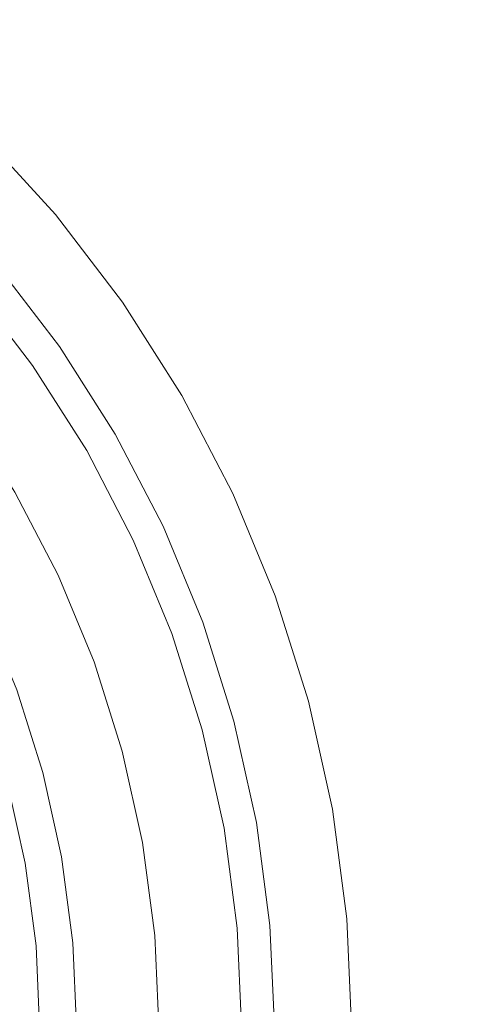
# Model space of a CAD drawing. Header units: millimetres. Extents: x -270 to 270, y -255 to 255.
# Tile 27 of 39: x 37 to 55, y 11 to 51. Entities that reach past the tile are written whole.
import ezdxf

# ---------------------------------------------------------------- set-up
doc = ezdxf.new("R2010")
doc.units = ezdxf.units.MM
doc.layers.add('LUCIDO_1', color=1, linetype='Continuous', lineweight=20, true_color=0xff0000)
doc.layers.add('Nessuna', color=7, linetype='Continuous', lineweight=9)

# ---------------------------------------------------------------- blocks, each defined once
blk = doc.blocks.new('Group')
at = {"layer": 'Nessuna', "color": 140, "linetype": 'Continuous', "lineweight": 9, "true_color": 0x00aaff, "transparency": 33554687}
for points, invisible_edges in [([(102.846, 158.423, -80.313), (115.39, 148.798, -80.313), (31.736, 49.104, -89.653), (28.199, 51.818, -89.653)], 10), ([(115.39, 148.798, -80.313), (127.047, 138.116, -80.313), (35.023, 46.092, -89.653), (31.736, 49.104, -89.653)], 10), ([(28.199, 51.818, -69.614), (31.736, 49.104, -69.614), (102.709, 133.686, -61.549), (91.531, 142.264, -61.549)], 10), ([(127.047, 138.116, -80.313), (137.729, 126.459, -80.313), (38.035, 42.805, -89.653), (35.023, 46.092, -89.653)], 10), ([(31.736, 49.104, -69.614), (35.023, 46.092, -69.614), (113.098, 124.167, -61.549), (102.709, 133.686, -61.549)], 10), ([(137.729, 126.459, -80.313), (147.354, 113.915, -80.313), (40.748, 39.269, -89.653), (38.035, 42.805, -89.653)], 10), ([(35.023, 46.092, -69.614), (38.035, 42.805, -69.614), (122.617, 113.779, -61.549), (113.098, 124.167, -61.549)], 10), ([(38.035, 42.805, -69.614), (40.748, 39.269, -69.614), (131.195, 102.6, -61.549), (122.617, 113.779, -61.549)], 10), ([(147.354, 113.915, -80.313), (155.85, 100.58, -80.313), (43.144, 35.509, -89.653), (40.748, 39.269, -89.653)], 10), ([(40.748, 39.269, -69.614), (43.144, 35.509, -69.614), (138.766, 90.716, -61.549), (131.195, 102.6, -61.549)], 10), ([(155.85, 100.58, -80.313), (163.15, 86.555, -80.313), (45.202, 31.555, -89.653), (43.144, 35.509, -89.653)], 10), ([(43.144, 35.509, -69.614), (45.202, 31.555, -69.614), (145.272, 78.218, -61.549), (138.766, 90.716, -61.549)], 10), ([(163.15, 86.555, -80.313), (169.201, 71.947, -80.313), (46.908, 27.436, -89.653), (45.202, 31.555, -89.653)], 10), ([(45.202, 31.555, -69.614), (46.908, 27.436, -69.614), (150.664, 65.2, -61.549), (145.272, 78.218, -61.549)], 10), ([(169.201, 71.947, -80.313), (173.956, 56.868, -80.313), (48.248, 23.185, -89.653), (46.908, 27.436, -89.653)], 10), ([(46.908, 27.436, -69.614), (48.248, 23.185, -69.614), (154.901, 51.762, -61.549), (150.664, 65.2, -61.549)], 10), ([(173.956, 56.868, -80.313), (177.378, 41.431, -80.313), (49.213, 18.832, -89.653), (48.248, 23.185, -89.653)], 10), ([(48.248, 23.185, -69.614), (49.213, 18.832, -69.614), (157.951, 38.006, -61.549), (154.901, 51.762, -61.549)], 10), ([(26.125, 37.194, -70.634), (28.395, 34.716, -70.634), (38.035, 42.805, -69.614), (35.023, 46.092, -69.614)], 10), ([(35.023, 46.092, -89.653), (38.035, 42.805, -89.653), (35.65, 40.804, -89.977), (32.821, 43.891, -89.977)], 10), ([(28.395, 34.716, -70.634), (30.44, 32.051, -70.634), (40.748, 39.269, -69.614), (38.035, 42.805, -69.614)], 10), ([(38.035, 42.805, -89.653), (40.748, 39.269, -89.653), (38.198, 37.483, -89.977), (35.65, 40.804, -89.977)], 10), ([(177.378, 41.431, -80.313), (179.442, 25.755, -80.313), (49.795, 14.413, -89.653), (49.213, 18.832, -89.653)], 10), ([(35.65, 40.804, -89.977), (38.198, 37.483, -89.977), (37.114, 36.724, -90.23), (34.636, 39.954, -90.23)], 10), ([(34.636, 39.954, -90.23), (37.114, 36.724, -90.23), (36.779, 36.49, -90.326), (34.323, 39.691, -90.326)], 14), ([(34.323, 39.691, -90.326), (36.779, 36.49, -90.326), (36.453, 36.261, -90.456), (34.017, 39.435, -90.456)], 15), ([(30.44, 32.051, -70.634), (32.245, 29.217, -70.634), (43.144, 35.509, -69.614), (40.748, 39.269, -69.614)], 10), ([(40.748, 39.269, -89.653), (43.144, 35.509, -89.653), (40.448, 33.952, -89.977), (38.198, 37.483, -89.977)], 10), ([(49.213, 18.832, -69.614), (49.795, 14.413, -69.614), (159.79, 24.036, -61.549), (157.951, 38.006, -61.549)], 10), ([(38.198, 37.483, -89.977), (40.448, 33.952, -89.977), (39.301, 33.291, -90.23), (37.114, 36.724, -90.23)], 10), ([(37.114, 36.724, -90.23), (39.301, 33.291, -90.23), (38.948, 33.086, -90.326), (36.779, 36.49, -90.326)], 14), ([(36.453, 36.261, -90.456), (38.602, 32.887, -90.456), (38.267, 32.694, -90.619), (36.136, 36.039, -90.619)], 15), ([(36.779, 36.49, -90.326), (38.948, 33.086, -90.326), (38.602, 32.887, -90.456), (36.453, 36.261, -90.456)], 15), ([(35.832, 35.826, -90.813), (37.945, 32.508, -90.813), (37.639, 32.331, -91.039), (35.542, 35.623, -91.039)], 15), ([(36.136, 36.039, -90.619), (38.267, 32.694, -90.619), (37.945, 32.508, -90.813), (35.832, 35.826, -90.813)], 15), ([(32.245, 29.217, -70.634), (33.797, 26.236, -70.634), (45.202, 31.555, -69.614), (43.144, 35.509, -69.614)], 10), ([(35.268, 35.431, -91.293), (37.35, 32.164, -91.293), (37.08, 32.008, -91.574), (35.013, 35.253, -91.574)], 15), ([(35.542, 35.623, -91.039), (37.639, 32.331, -91.039), (37.35, 32.164, -91.293), (35.268, 35.431, -91.293)], 15), ([(43.144, 35.509, -89.653), (45.202, 31.555, -89.653), (42.381, 30.239, -89.977), (40.448, 33.952, -89.977)], 10), ([(34.778, 35.088, -91.88), (36.832, 31.865, -91.88), (36.606, 31.735, -92.209), (34.565, 34.939, -92.209)], 15), ([(35.013, 35.253, -91.574), (37.08, 32.008, -91.574), (36.832, 31.865, -91.88), (34.778, 35.088, -91.88)], 15), ([(34.565, 34.939, -92.209), (36.606, 31.735, -92.209), (36.406, 31.619, -92.559), (34.375, 34.806, -92.559)], 11), ([(40.448, 33.952, -89.977), (42.381, 30.239, -89.977), (41.181, 29.68, -90.23), (39.301, 33.291, -90.23)], 10), ([(38.948, 33.086, -90.326), (40.811, 29.507, -90.326), (40.449, 29.338, -90.456), (38.602, 32.887, -90.456)], 15), ([(39.301, 33.291, -90.23), (41.181, 29.68, -90.23), (40.811, 29.507, -90.326), (38.948, 33.086, -90.326)], 14), ([(38.267, 32.694, -90.619), (40.099, 29.175, -90.619), (39.762, 29.018, -90.813), (37.945, 32.508, -90.813)], 15), ([(38.602, 32.887, -90.456), (40.449, 29.338, -90.456), (40.099, 29.175, -90.619), (38.267, 32.694, -90.619)], 15), ([(37.35, 32.164, -91.293), (39.139, 28.727, -91.293), (38.856, 28.596, -91.574), (37.08, 32.008, -91.574)], 15), ([(37.639, 32.331, -91.039), (39.441, 28.868, -91.039), (39.139, 28.727, -91.293), (37.35, 32.164, -91.293)], 15), ([(37.945, 32.508, -90.813), (39.762, 29.018, -90.813), (39.441, 28.868, -91.039), (37.639, 32.331, -91.039)], 15), ([(36.832, 31.865, -91.88), (38.597, 28.475, -91.88), (38.361, 28.365, -92.209), (36.606, 31.735, -92.209)], 15), ([(37.08, 32.008, -91.574), (38.856, 28.596, -91.574), (38.597, 28.475, -91.88), (36.832, 31.865, -91.88)], 15), ([(36.406, 31.619, -92.559), (38.151, 28.267, -92.559), (35.142, 26.864, -98.064), (33.531, 29.959, -98.064)], 10), ([(33.797, 26.236, -70.634), (35.083, 23.132, -70.634), (46.908, 27.436, -69.614), (45.202, 31.555, -69.614)], 10), ([(36.606, 31.735, -92.209), (38.361, 28.365, -92.209), (38.151, 28.267, -92.559), (36.406, 31.619, -92.559)], 11), ([(45.202, 31.555, -89.653), (46.908, 27.436, -89.653), (43.983, 26.371, -89.977), (42.381, 30.239, -89.977)], 10), ([(42.381, 30.239, -89.977), (43.983, 26.371, -89.977), (42.739, 25.919, -90.23), (41.181, 29.68, -90.23)], 10), ([(40.811, 29.507, -90.326), (42.355, 25.779, -90.326), (41.98, 25.643, -90.456), (40.449, 29.338, -90.456)], 15), ([(41.181, 29.68, -90.23), (42.739, 25.919, -90.23), (42.355, 25.779, -90.326), (40.811, 29.507, -90.326)], 14), ([(39.762, 29.018, -90.813), (41.268, 25.383, -90.813), (40.935, 25.262, -91.039), (39.441, 28.868, -91.039)], 15), ([(40.099, 29.175, -90.619), (41.617, 25.51, -90.619), (41.268, 25.383, -90.813), (39.762, 29.018, -90.813)], 15), ([(40.449, 29.338, -90.456), (41.98, 25.643, -90.456), (41.617, 25.51, -90.619), (40.099, 29.175, -90.619)], 15), ([(38.856, 28.596, -91.574), (40.329, 25.041, -91.574), (40.059, 24.943, -91.88), (38.597, 28.475, -91.88)], 15), ([(39.139, 28.727, -91.293), (40.621, 25.148, -91.293), (40.329, 25.041, -91.574), (38.856, 28.596, -91.574)], 15), ([(39.441, 28.868, -91.039), (40.935, 25.262, -91.039), (40.621, 25.148, -91.293), (39.139, 28.727, -91.293)], 15), ([(38.151, 28.267, -92.559), (39.597, 24.775, -92.559), (36.477, 23.64, -98.064), (35.142, 26.864, -98.064)], 10), ([(38.361, 28.365, -92.209), (39.815, 24.854, -92.209), (39.597, 24.775, -92.559), (38.151, 28.267, -92.559)], 11), ([(38.597, 28.475, -91.88), (40.059, 24.943, -91.88), (39.815, 24.854, -92.209), (38.361, 28.365, -92.209)], 15), ([(35.083, 23.132, -70.634), (36.093, 19.928, -70.634), (48.248, 23.185, -69.614), (46.908, 27.436, -69.614)], 10), ([(46.908, 27.436, -89.653), (48.248, 23.185, -89.653), (45.241, 22.379, -89.977), (43.983, 26.371, -89.977)], 10), ([(43.983, 26.371, -89.977), (45.241, 22.379, -89.977), (43.963, 22.036, -90.23), (42.739, 25.919, -90.23)], 10), ([(42.739, 25.919, -90.23), (43.963, 22.036, -90.23), (43.569, 21.931, -90.326), (42.355, 25.779, -90.326)], 14), ([(41.617, 25.51, -90.619), (42.81, 21.727, -90.619), (42.451, 21.631, -90.813), (41.268, 25.383, -90.813)], 15), ([(41.98, 25.643, -90.456), (43.183, 21.827, -90.456), (42.81, 21.727, -90.619), (41.617, 25.51, -90.619)], 15), ([(42.355, 25.779, -90.326), (43.569, 21.931, -90.326), (43.183, 21.827, -90.456), (41.98, 25.643, -90.456)], 15), ([(179.442, 25.755, -80.313), (180.131, 9.959, -80.313), (49.99, 9.959, -89.653), (49.795, 14.413, -89.653)], 10), ([(40.329, 25.041, -91.574), (41.485, 21.372, -91.574), (41.208, 21.298, -91.88), (40.059, 24.943, -91.88)], 15), ([(40.621, 25.148, -91.293), (41.786, 21.453, -91.293), (41.485, 21.372, -91.574), (40.329, 25.041, -91.574)], 15), ([(40.935, 25.262, -91.039), (42.109, 21.539, -91.039), (41.786, 21.453, -91.293), (40.621, 25.148, -91.293)], 15), ([(41.268, 25.383, -90.813), (42.451, 21.631, -90.813), (42.109, 21.539, -91.039), (40.935, 25.262, -91.039)], 15), ([(39.597, 24.775, -92.559), (40.734, 21.171, -92.559), (37.527, 20.312, -98.064), (36.477, 23.64, -98.064)], 10), ([(39.815, 24.854, -92.209), (40.957, 21.231, -92.209), (40.734, 21.171, -92.559), (39.597, 24.775, -92.559)], 11), ([(40.059, 24.943, -91.88), (41.208, 21.298, -91.88), (40.957, 21.231, -92.209), (39.815, 24.854, -92.209)], 15), ([(49.795, 14.413, -69.614), (49.99, 9.959, -69.614), (160.404, 9.959, -61.549), (159.79, 24.036, -61.549)], 10), ([(21.106, 15.912, -98.064), (20.503, 17.825, -98.064), (36.477, 23.64, -98.064), (37.527, 20.312, -98.064)], 10), ([(36.093, 19.928, -70.634), (36.82, 16.647, -70.634), (49.213, 18.832, -69.614), (48.248, 23.185, -69.614)], 10), ([(48.248, 23.185, -89.653), (49.213, 18.832, -89.653), (46.148, 18.292, -89.977), (45.241, 22.379, -89.977)], 10), ([(45.241, 22.379, -89.977), (46.148, 18.292, -89.977), (44.844, 18.062, -90.23), (43.963, 22.036, -90.23)], 10), ([(43.569, 21.931, -90.326), (44.442, 17.991, -90.326), (44.049, 17.922, -90.456), (43.183, 21.827, -90.456)], 15), ([(43.963, 22.036, -90.23), (44.844, 18.062, -90.23), (44.442, 17.991, -90.326), (43.569, 21.931, -90.326)], 14), ([(41.786, 21.453, -91.293), (42.625, 17.671, -91.293), (42.318, 17.617, -91.574), (41.485, 21.372, -91.574)], 15), ([(42.109, 21.539, -91.039), (42.954, 17.729, -91.039), (42.625, 17.671, -91.293), (41.786, 21.453, -91.293)], 15), ([(42.451, 21.631, -90.813), (43.302, 17.79, -90.813), (42.954, 17.729, -91.039), (42.109, 21.539, -91.039)], 15), ([(42.81, 21.727, -90.619), (43.668, 17.855, -90.619), (43.302, 17.79, -90.813), (42.451, 21.631, -90.813)], 15), ([(43.183, 21.827, -90.456), (44.049, 17.922, -90.456), (43.668, 17.855, -90.619), (42.81, 21.727, -90.619)], 15), ([(40.734, 21.171, -92.559), (41.552, 17.481, -92.559), (38.282, 16.905, -98.064), (37.527, 20.312, -98.064)], 10), ([(40.957, 21.231, -92.209), (41.78, 17.522, -92.209), (41.552, 17.481, -92.559), (40.734, 21.171, -92.559)], 11), ([(41.208, 21.298, -91.88), (42.036, 17.567, -91.88), (41.78, 17.522, -92.209), (40.957, 21.231, -92.209)], 15), ([(41.485, 21.372, -91.574), (42.318, 17.617, -91.574), (42.036, 17.567, -91.88), (41.208, 21.298, -91.88)], 15), ([(37.527, 20.312, -98.064), (38.282, 16.905, -98.064), (21.54, 13.953, -98.064), (21.106, 15.912, -98.064)], 10), ([(35.766, 19.84, -70.691), (36.487, 16.588, -70.691), (36.653, 16.618, -70.655), (35.929, 19.883, -70.655)], 15), ([(35.929, 19.883, -70.655), (36.653, 16.618, -70.655), (36.82, 16.647, -70.634), (36.093, 19.928, -70.634)], 11), ([(36.82, 16.647, -70.634), (37.259, 13.316, -70.634), (49.795, 14.413, -69.614), (49.213, 18.832, -69.614)], 10), ([(49.213, 18.832, -89.653), (49.795, 14.413, -89.653), (46.694, 14.141, -89.977), (46.148, 18.292, -89.977)], 10), ([(46.148, 18.292, -89.977), (46.694, 14.141, -89.977), (45.375, 14.026, -90.23), (44.844, 18.062, -90.23)], 10), ([(44.049, 17.922, -90.456), (44.571, 13.956, -90.456), (44.186, 13.922, -90.619), (43.668, 17.855, -90.619)], 15), ([(44.442, 17.991, -90.326), (44.969, 13.99, -90.326), (44.571, 13.956, -90.456), (44.049, 17.922, -90.456)], 15), ([(44.844, 18.062, -90.23), (45.375, 14.026, -90.23), (44.969, 13.99, -90.326), (44.442, 17.991, -90.326)], 14), ([(41.552, 17.481, -92.559), (42.045, 13.734, -92.559), (38.737, 13.445, -98.064), (38.282, 16.905, -98.064)], 10), ([(41.78, 17.522, -92.209), (42.276, 13.755, -92.209), (42.045, 13.734, -92.559), (41.552, 17.481, -92.559)], 11), ([(42.036, 17.567, -91.88), (42.535, 13.777, -91.88), (42.276, 13.755, -92.209), (41.78, 17.522, -92.209)], 15), ([(42.318, 17.617, -91.574), (42.82, 13.802, -91.574), (42.535, 13.777, -91.88), (42.036, 17.567, -91.88)], 15), ([(42.625, 17.671, -91.293), (43.13, 13.829, -91.293), (42.82, 13.802, -91.574), (42.318, 17.617, -91.574)], 15), ([(42.954, 17.729, -91.039), (43.463, 13.859, -91.039), (43.13, 13.829, -91.293), (42.625, 17.671, -91.293)], 15), ([(43.302, 17.79, -90.813), (43.816, 13.889, -90.813), (43.463, 13.859, -91.039), (42.954, 17.729, -91.039)], 15), ([(43.668, 17.855, -90.619), (44.186, 13.922, -90.619), (43.816, 13.889, -90.813), (43.302, 17.79, -90.813)], 15), ([(21.802, 11.963, -98.064), (21.54, 13.953, -98.064), (38.282, 16.905, -98.064), (38.737, 13.445, -98.064)], 10), ([(36.018, 16.506, -70.882), (36.447, 13.245, -70.882), (36.6, 13.258, -70.805), (36.168, 16.532, -70.805)], 15), ([(36.168, 16.532, -70.805), (36.6, 13.258, -70.805), (36.758, 13.272, -70.741), (36.325, 16.56, -70.741)], 15), ([(36.325, 16.56, -70.741), (36.758, 13.272, -70.741), (36.922, 13.286, -70.691), (36.487, 16.588, -70.691)], 15), ([(36.487, 16.588, -70.691), (36.922, 13.286, -70.691), (37.089, 13.301, -70.655), (36.653, 16.618, -70.655)], 15), ([(36.653, 16.618, -70.655), (37.089, 13.301, -70.655), (37.259, 13.316, -70.634), (36.82, 16.647, -70.634)], 11), ([(37.259, 13.316, -70.634), (37.406, 9.959, -70.634), (49.99, 9.959, -69.614), (49.795, 14.413, -69.614)], 10), ([(49.795, 14.413, -89.653), (49.99, 9.959, -89.653), (46.877, 9.959, -89.977), (46.694, 14.141, -89.977)], 10), ([(44.186, 13.922, -90.619), (44.359, 9.959, -90.619), (43.987, 9.959, -90.813), (43.816, 13.889, -90.813)], 15), ([(44.571, 13.956, -90.456), (44.746, 9.959, -90.456), (44.359, 9.959, -90.619), (44.186, 13.922, -90.619)], 15), ([(44.969, 13.99, -90.326), (45.145, 9.959, -90.326), (44.746, 9.959, -90.456), (44.571, 13.956, -90.456)], 15), ([(45.375, 14.026, -90.23), (45.553, 9.959, -90.23), (45.145, 9.959, -90.326), (44.969, 13.99, -90.326)], 14), ([(46.694, 14.141, -89.977), (46.877, 9.959, -89.977), (45.553, 9.959, -90.23), (45.375, 14.026, -90.23)], 10), ([(42.045, 13.734, -92.559), (42.21, 9.959, -92.559), (38.89, 9.959, -98.064), (38.737, 13.445, -98.064)], 10), ([(42.276, 13.755, -92.209), (42.441, 9.959, -92.209), (42.21, 9.959, -92.559), (42.045, 13.734, -92.559)], 11), ([(42.535, 13.777, -91.88), (42.701, 9.959, -91.88), (42.441, 9.959, -92.209), (42.276, 13.755, -92.209)], 15), ([(42.82, 13.802, -91.574), (42.988, 9.959, -91.574), (42.701, 9.959, -91.88), (42.535, 13.777, -91.88)], 15), ([(43.13, 13.829, -91.293), (43.299, 9.959, -91.293), (42.988, 9.959, -91.574), (42.82, 13.802, -91.574)], 15), ([(43.463, 13.859, -91.039), (43.633, 9.959, -91.039), (43.299, 9.959, -91.293), (43.13, 13.829, -91.293)], 15), ([(43.816, 13.889, -90.813), (43.987, 9.959, -90.813), (43.633, 9.959, -91.039), (43.463, 13.859, -91.039)], 15), ([(38.737, 13.445, -98.064), (38.89, 9.959, -98.064), (21.89, 9.959, -98.064), (21.802, 11.963, -98.064)], 10), ([(36.447, 13.245, -70.882), (36.59, 9.959, -70.882), (36.744, 9.959, -70.805), (36.6, 13.258, -70.805)], 15), ([(36.6, 13.258, -70.805), (36.744, 9.959, -70.805), (36.903, 9.959, -70.741), (36.758, 13.272, -70.741)], 15), ([(36.758, 13.272, -70.741), (36.903, 9.959, -70.741), (37.067, 9.959, -70.691), (36.922, 13.286, -70.691)], 15), ([(36.922, 13.286, -70.691), (37.067, 9.959, -70.691), (37.235, 9.959, -70.655), (37.089, 13.301, -70.655)], 15), ([(37.089, 13.301, -70.655), (37.235, 9.959, -70.655), (37.406, 9.959, -70.634), (37.259, 13.316, -70.634)], 11)]:
    blk.add_3dface(points, dxfattribs=dict(at, invisible_edges=invisible_edges))

msp = doc.modelspace()

# ---------------------------------------------------------------- block references
at = {"layer": 'LUCIDO_1', "color": 7, "transparency": 33554687}
msp.add_blockref('Group', (0, 0), dxfattribs=at)

doc.saveas('drawing.dxf')
